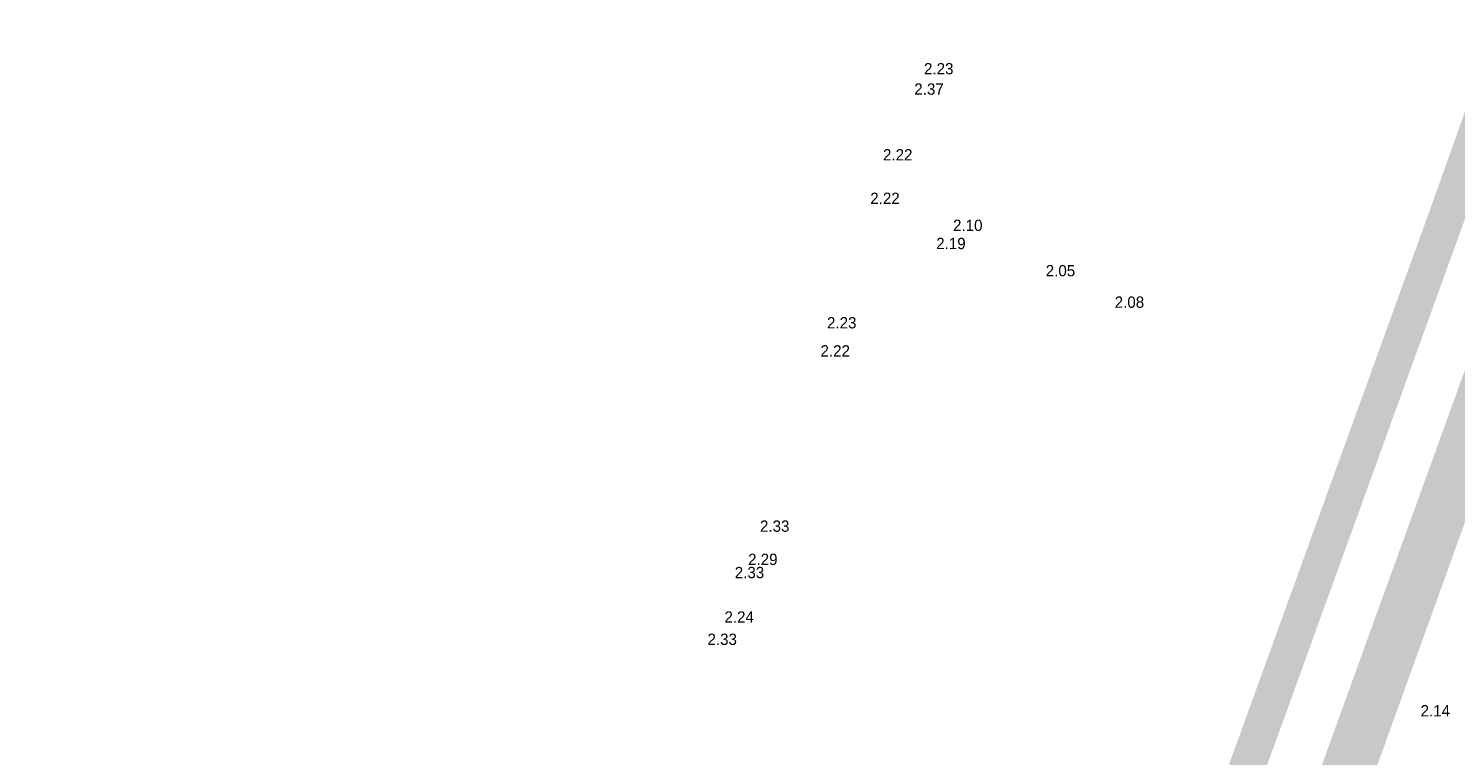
# Model space of a CAD drawing. Header units: metres. Extents: x 132707 to 140183, y 449708 to 457222.
# Tile 23 of 29: x 136673 to 136700, y 454160 to 454174. Entities that reach past the tile are written whole.
import ezdxf

# ---------------------------------------------------------------- set-up
doc = ezdxf.new("R2010")
doc.units = ezdxf.units.M
doc.layers.add('-DR-bs-txt-hoogtemaat', color=253, linetype='Continuous')
doc.layers.add('-DR-nw-gr-arc-gras', color=7, linetype='Continuous', true_color=0x8ebf73)
doc.styles.add('Drong', font='txt', dxfattribs={"height": 1.8})
pattern_1 = [(115.335625, (136636.36562, 453727.95952), (-0.335521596, -0.158855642), [0.09, -0.2812275]), (205.335625, (136636.36562, 453727.95952), (0.158855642, -0.335521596), [0.09, -0.2812275])]

msp = doc.modelspace()

# ---------------------------------------------------------------- hatches: boundary and pattern name
at = {"layer": '-DR-nw-gr-arc-gras', "transparency": 33554687}
h = msp.add_hatch(dxfattribs=at)
h.set_pattern_fill('AGR-BOLLEN', color=256, scale=0.15, pattern_type=2)
h.set_pattern_definition(pattern_1)
edge = h.paths.add_edge_path()
edge.add_arc((11815580.016, -3784284.907), 12424198.771, 160.0566581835, 160.0569484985, ccw=False)
edge.add_line((136455.782, 453494.254), (136455.124, 453494.493))
edge.add_line((136455.124, 453494.493), (136433.813, 453435.768))
edge.add_line((136433.813, 453435.768), (136432.179, 453431.255))
edge.add_line((136432.179, 453431.255), (136431.678, 453429.87))
edge.add_line((136431.678, 453429.87), (136432.336, 453429.631))
edge.add_line((136432.336, 453429.631), (136434.309, 453435.077))
h = msp.add_hatch(dxfattribs=at)
h.set_pattern_fill('AGR-BOLLEN', color=256, scale=0.15, pattern_type=2)
h.set_pattern_definition(pattern_1)
h.paths.add_polyline_path([(136680.818, 454113.348), (136681.758, 454113.007), (136695.622, 454151.233), (136697.851, 454150.419), (136700.802, 454158.769), (136698.596, 454159.463), (136702.322, 454169.798, 0.003577), (136716.268, 454208.79, 0.003577), (136718.606, 454208.004, 0.003577), (136721.149, 454215.352, 0.003577), (136718.842, 454216.184, 0.003577), (136723.847, 454230.598), (136722.902, 454230.924, -0.003577), (136701.382, 454170.139)])
h = msp.add_hatch(dxfattribs=at)
h.set_pattern_fill('AGR-BOLLEN', color=256, scale=0.15, pattern_type=2)
h.set_pattern_definition(pattern_1)
edge = h.paths.add_edge_path()
edge.add_arc((132483.878, 455697.352), 4484.501, 340.094018, 340.626388)
edge.add_line((136714.447, 454209.723), (136713.787, 454209.956))
edge.add_line((136713.787, 454209.956), (136713.737, 454209.814))
edge.add_line((136713.737, 454209.814), (136713.405, 454208.871))
edge.add_arc((132463.741, 455704.591), 4505.2, 340.09465, 340.60987, ccw=False)
edge.add_line((136699.784, 454170.718), (136694.07, 454154.937))
edge.add_line((136694.07, 454154.937), (136693.729, 454153.997))
edge.add_line((136693.729, 454153.997), (136693.678, 454153.855))
edge.add_line((136693.678, 454153.855), (136694.337, 454153.617))
edge.add_line((136694.337, 454153.617), (136700.442, 454170.479))

# ---------------------------------------------------------------- texts
at = {"layer": '-DR-bs-txt-hoogtemaat', "color": 253, "char_height": 0.22, "attachment_point": 7, "style": 'Drong'}
for s, insert in [('2.23', (136689.958, 454173.359, 2.226)), ('2.37', (136689.769, 454172.964, 2.371)), ('2.22', (136689.161, 454171.689, 2.223)), ('2.22', (136688.913, 454170.843, 2.22)), ('2.10', (136690.522, 454170.315, 2.095)), ('2.19', (136690.194, 454169.962, 2.189)), ('2.05', (136692.323, 454169.434, 2.047)), ('2.08', (136693.663, 454168.822, 2.082)), ('2.23', (136688.073, 454168.421, 2.228)), ('2.22', (136687.946, 454167.878, 2.223)), ('2.33', (136686.77, 454164.468, 2.332)), ('2.29', (136686.539, 454163.822, 2.287)), ('2.33', (136686.28, 454163.566, 2.326)), ('2.24', (136686.08, 454162.705, 2.24)), ('2.33', (136685.75, 454162.269, 2.327)), ('2.14', (136699.606, 454160.882, 2.135))]:
    msp.add_mtext(s, dxfattribs=dict(at, insert=insert))

doc.saveas('drawing.dxf')
